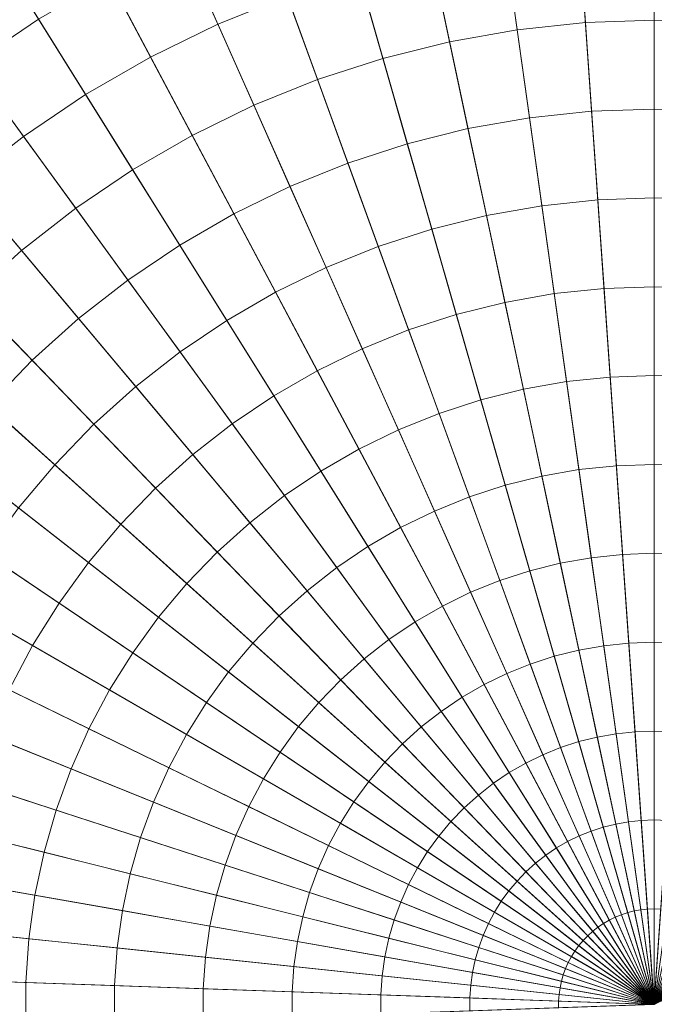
# Model space of a CAD drawing. Header units: centimetres. Extents: x -3.03 to 4.16, y -5.77 to 1.42.
# Tile 247 of 256: x 0.36 to 0.57, y -2.18 to -1.85. Entities that reach past the tile are written whole.
import ezdxf

# ---------------------------------------------------------------- set-up
doc = ezdxf.new("R2010")
doc.units = ezdxf.units.CM
doc.header["$LTSCALE"] = 2.54
doc.layers.add('Lucido design-1', color=7, linetype='Continuous')

# ---------------------------------------------------------------- blocks, each defined once
blk = doc.blocks.new('Gruppo-1')
at = {"color": 142, "linetype": 'Continuous', "lineweight": 9}
for points in [[(0.56504, -1.17674, 36.24157), (0.49532, -1.17917, 36.24157), (0.56504, -2.17617, 36.24157), (0.56504, -1.17674, 36.24157)], [(0.56504, -2.17617, 37.14882), (0.49532, -1.17917, 37.14882), (0.56504, -1.17674, 37.14882), (0.56504, -2.17617, 37.14882)], [(0.63476, -1.17917, 36.24157), (0.56504, -1.17674, 36.24157), (0.56504, -2.17617, 36.24157), (0.63476, -1.17917, 36.24157)], [(0.56504, -2.17617, 37.14882), (0.56504, -1.17674, 37.14882), (0.63476, -1.17917, 37.14882), (0.56504, -2.17617, 37.14882)], [(0.49532, -1.17917, 36.24157), (0.42595, -1.18646, 36.24157), (0.56504, -2.17617, 36.24157), (0.49532, -1.17917, 36.24157)], [(0.56504, -2.17617, 37.14882), (0.42595, -1.18646, 37.14882), (0.49532, -1.17917, 37.14882), (0.56504, -2.17617, 37.14882)], [(0.70413, -1.18646, 36.24157), (0.63476, -1.17917, 36.24157), (0.56504, -2.17617, 36.24157), (0.70413, -1.18646, 36.24157)], [(0.56504, -2.17617, 37.14882), (0.63476, -1.17917, 37.14882), (0.70413, -1.18646, 37.14882), (0.56504, -2.17617, 37.14882)], [(0.42595, -1.18646, 36.24157), (0.35725, -1.19858, 36.24157), (0.56504, -2.17617, 36.24157), (0.42595, -1.18646, 36.24157)], [(0.56504, -2.17617, 37.14882), (0.35725, -1.19858, 37.14882), (0.42595, -1.18646, 37.14882), (0.56504, -2.17617, 37.14882)], [(0.77283, -1.19858, 36.24157), (0.70413, -1.18646, 36.24157), (0.56504, -2.17617, 36.24157), (0.77283, -1.19858, 36.24157)], [(0.56504, -2.17617, 37.14882), (0.70413, -1.18646, 37.14882), (0.77283, -1.19858, 37.14882), (0.56504, -2.17617, 37.14882)], [(0.35725, -1.19858, 36.24157), (0.28956, -1.21545, 36.24157), (0.56504, -2.17617, 36.24157), (0.35725, -1.19858, 36.24157)], [(0.56504, -2.17617, 37.14882), (0.28956, -1.21545, 37.14882), (0.35725, -1.19858, 37.14882), (0.56504, -2.17617, 37.14882)], [(0.84052, -1.21545, 36.24157), (0.77283, -1.19858, 36.24157), (0.56504, -2.17617, 36.24157), (0.84052, -1.21545, 36.24157)], [(0.56504, -2.17617, 37.14882), (0.77283, -1.19858, 37.14882), (0.84052, -1.21545, 37.14882), (0.56504, -2.17617, 37.14882)], [(0.28956, -1.21545, 36.24157), (0.22321, -1.23701, 36.24157), (0.56504, -2.17617, 36.24157), (0.28956, -1.21545, 36.24157)], [(0.56504, -2.17617, 37.14882), (0.22321, -1.23701, 37.14882), (0.28956, -1.21545, 37.14882), (0.56504, -2.17617, 37.14882)], [(0.90687, -1.23701, 36.24157), (0.84052, -1.21545, 36.24157), (0.56504, -2.17617, 36.24157), (0.90687, -1.23701, 36.24157)], [(0.56504, -2.17617, 37.14882), (0.84052, -1.21545, 37.14882), (0.90687, -1.23701, 37.14882), (0.56504, -2.17617, 37.14882)], [(0.22321, -1.23701, 36.24157), (0.15853, -1.26314, 36.24157), (0.56504, -2.17617, 36.24157), (0.22321, -1.23701, 36.24157)], [(0.56504, -2.17617, 37.14882), (0.15853, -1.26314, 37.14882), (0.22321, -1.23701, 37.14882), (0.56504, -2.17617, 37.14882)], [(0.97155, -1.26314, 36.24157), (0.90687, -1.23701, 36.24157), (0.56504, -2.17617, 36.24157), (0.97155, -1.26314, 36.24157)], [(0.56504, -2.17617, 37.14882), (0.90687, -1.23701, 37.14882), (0.97155, -1.26314, 37.14882), (0.56504, -2.17617, 37.14882)], [(0.15853, -1.26314, 36.24157), (0.09583, -1.29372, 36.24157), (0.56504, -2.17617, 36.24157), (0.15853, -1.26314, 36.24157)], [(0.56504, -2.17617, 37.14882), (0.09583, -1.29372, 37.14882), (0.15853, -1.26314, 37.14882), (0.56504, -2.17617, 37.14882)], [(1.03425, -1.29372, 36.24157), (0.97155, -1.26314, 36.24157), (0.56504, -2.17617, 36.24157), (1.03425, -1.29372, 36.24157)], [(0.56504, -2.17617, 37.14882), (0.97155, -1.26314, 37.14882), (1.03425, -1.29372, 37.14882), (0.56504, -2.17617, 37.14882)], [(0.09583, -1.29372, 36.24157), (0.03542, -1.3286, 36.24157), (0.56504, -2.17617, 36.24157), (0.09583, -1.29372, 36.24157)], [(0.56504, -2.17617, 37.14882), (0.03542, -1.3286, 37.14882), (0.09583, -1.29372, 37.14882), (0.56504, -2.17617, 37.14882)], [(1.09466, -1.3286, 36.24157), (1.03425, -1.29372, 36.24157), (0.56504, -2.17617, 36.24157), (1.09466, -1.3286, 36.24157)], [(0.56504, -2.17617, 37.14882), (1.03425, -1.29372, 37.14882), (1.09466, -1.3286, 37.14882), (0.56504, -2.17617, 37.14882)], [(0.03542, -1.3286, 36.24157), (-0.02241, -1.36761, 36.24157), (0.56504, -2.17617, 36.24157), (0.03542, -1.3286, 36.24157)], [(0.56504, -2.17617, 37.14882), (-0.02241, -1.36761, 37.14882), (0.03542, -1.3286, 37.14882), (0.56504, -2.17617, 37.14882)], [(1.15249, -1.36761, 36.24157), (1.09466, -1.3286, 36.24157), (0.56504, -2.17617, 36.24157), (1.15249, -1.36761, 36.24157)], [(0.56504, -2.17617, 37.14882), (1.09466, -1.3286, 37.14882), (1.15249, -1.36761, 37.14882), (0.56504, -2.17617, 37.14882)], [(-0.02241, -1.36761, 36.24157), (-0.07738, -1.41056, 36.24157), (0.56504, -2.17617, 36.24157), (-0.02241, -1.36761, 36.24157)], [(0.56504, -2.17617, 37.14882), (-0.07738, -1.41056, 37.14882), (-0.02241, -1.36761, 37.14882), (0.56504, -2.17617, 37.14882)], [(1.20746, -1.41056, 36.24157), (1.15249, -1.36761, 36.24157), (0.56504, -2.17617, 36.24157), (1.20746, -1.41056, 36.24157)], [(0.56504, -2.17617, 37.14882), (1.15249, -1.36761, 37.14882), (1.20746, -1.41056, 37.14882), (0.56504, -2.17617, 37.14882)], [(-0.07738, -1.41056, 36.24157), (-0.12923, -1.45724, 36.24157), (0.56504, -2.17617, 36.24157), (-0.07738, -1.41056, 36.24157)], [(0.56504, -2.17617, 37.14882), (-0.12923, -1.45724, 37.14882), (-0.07738, -1.41056, 37.14882), (0.56504, -2.17617, 37.14882)], [(1.25931, -1.45724, 36.24157), (1.20746, -1.41056, 36.24157), (0.56504, -2.17617, 36.24157), (1.25931, -1.45724, 36.24157)], [(0.56504, -2.17617, 37.14882), (1.20746, -1.41056, 37.14882), (1.25931, -1.45724, 37.14882), (0.56504, -2.17617, 37.14882)], [(-0.12923, -1.45724, 36.24157), (-0.17768, -1.50742, 36.24157), (0.56504, -2.17617, 36.24157), (-0.12923, -1.45724, 36.24157)], [(0.56504, -2.17617, 37.14882), (-0.17768, -1.50742, 37.14882), (-0.12923, -1.45724, 37.14882), (0.56504, -2.17617, 37.14882)], [(1.30777, -1.50742, 36.24157), (1.25931, -1.45724, 36.24157), (0.56504, -2.17617, 36.24157), (1.30777, -1.50742, 36.24157)], [(0.56504, -2.17617, 37.14882), (1.25931, -1.45724, 37.14882), (1.30777, -1.50742, 37.14882), (0.56504, -2.17617, 37.14882)], [(-0.17768, -1.50742, 36.24157), (-0.22253, -1.56086, 36.24157), (0.56504, -2.17617, 36.24157), (-0.17768, -1.50742, 36.24157)], [(0.56504, -2.17617, 37.14882), (-0.22253, -1.56086, 37.14882), (-0.17768, -1.50742, 37.14882), (0.56504, -2.17617, 37.14882)], [(1.35261, -1.56086, 36.24157), (1.30777, -1.50742, 36.24157), (0.56504, -2.17617, 36.24157), (1.35261, -1.56086, 36.24157)], [(0.56504, -2.17617, 37.14882), (1.30777, -1.50742, 37.14882), (1.35261, -1.56086, 37.14882), (0.56504, -2.17617, 37.14882)], [(-0.22253, -1.56086, 36.24157), (-0.26353, -1.61729, 36.24157), (0.56504, -2.17617, 36.24157), (-0.22253, -1.56086, 36.24157)], [(0.56504, -2.17617, 37.14882), (-0.26353, -1.61729, 37.14882), (-0.22253, -1.56086, 37.14882), (0.56504, -2.17617, 37.14882)], [(1.39361, -1.61729, 36.24157), (1.35261, -1.56086, 36.24157), (0.56504, -2.17617, 36.24157), (1.39361, -1.61729, 36.24157)], [(0.56504, -2.17617, 37.14882), (1.35261, -1.56086, 37.14882), (1.39361, -1.61729, 37.14882), (0.56504, -2.17617, 37.14882)], [(-0.26353, -1.61729, 36.24157), (-0.3005, -1.67645, 36.24157), (0.56504, -2.17617, 36.24157), (-0.26353, -1.61729, 36.24157)], [(0.56504, -2.17617, 37.14882), (-0.3005, -1.67645, 37.14882), (-0.26353, -1.61729, 37.14882), (0.56504, -2.17617, 37.14882)], [(1.43058, -1.67645, 36.24157), (1.39361, -1.61729, 36.24157), (0.56504, -2.17617, 36.24157), (1.43058, -1.67645, 36.24157)], [(0.56504, -2.17617, 37.14882), (1.39361, -1.61729, 37.14882), (1.43058, -1.67645, 37.14882), (0.56504, -2.17617, 37.14882)], [(-0.3005, -1.67645, 36.24157), (-0.33325, -1.73805, 36.24157), (0.56504, -2.17617, 36.24157), (-0.3005, -1.67645, 36.24157)], [(0.56504, -2.17617, 37.14882), (-0.33325, -1.73805, 37.14882), (-0.3005, -1.67645, 37.14882), (0.56504, -2.17617, 37.14882)], [(1.46333, -1.73805, 36.24157), (1.43058, -1.67645, 36.24157), (0.56504, -2.17617, 36.24157), (1.46333, -1.73805, 36.24157)], [(0.56504, -2.17617, 37.14882), (1.43058, -1.67645, 37.14882), (1.46333, -1.73805, 37.14882), (0.56504, -2.17617, 37.14882)], [(-0.33325, -1.73805, 36.24157), (-0.36162, -1.80178, 36.24157), (0.56504, -2.17617, 36.24157), (-0.33325, -1.73805, 36.24157)], [(0.56504, -2.17617, 37.14882), (-0.36162, -1.80178, 37.14882), (-0.33325, -1.73805, 37.14882), (0.56504, -2.17617, 37.14882)], [(-0.36162, -1.80178, 36.24157), (-0.38548, -1.86733, 36.24157), (0.56504, -2.17617, 36.24157), (-0.36162, -1.80178, 36.24157)], [(0.56504, -2.17617, 37.14882), (-0.38548, -1.86733, 37.14882), (-0.36162, -1.80178, 37.14882), (0.56504, -2.17617, 37.14882)], [(-0.38548, -1.86733, 36.24157), (-0.40471, -1.93439, 36.24157), (0.56504, -2.17617, 36.24157), (-0.38548, -1.86733, 36.24157)], [(0.56504, -2.17617, 37.14882), (-0.40471, -1.93439, 37.14882), (-0.38548, -1.86733, 37.14882), (0.56504, -2.17617, 37.14882)], [(-0.40471, -1.93439, 36.24157), (-0.41921, -2.00262, 36.24157), (0.56504, -2.17617, 36.24157), (-0.40471, -1.93439, 36.24157)], [(0.56504, -2.17617, 37.14882), (-0.41921, -2.00262, 37.14882), (-0.40471, -1.93439, 37.14882), (0.56504, -2.17617, 37.14882)], [(-0.41921, -2.00262, 36.24157), (-0.42892, -2.0717, 36.24157), (0.56504, -2.17617, 36.24157), (-0.41921, -2.00262, 36.24157)], [(0.56504, -2.17617, 37.14882), (-0.42892, -2.0717, 37.14882), (-0.41921, -2.00262, 37.14882), (0.56504, -2.17617, 37.14882)], [(-0.42892, -2.0717, 36.24157), (-0.43379, -2.14129, 36.24157), (0.56504, -2.17617, 36.24157), (-0.42892, -2.0717, 36.24157)], [(0.56504, -2.17617, 37.14882), (-0.43379, -2.14129, 37.14882), (-0.42892, -2.0717, 37.14882), (0.56504, -2.17617, 37.14882)], [(-0.43379, -2.14129, 36.24157), (-0.43379, -2.21105, 36.24157), (0.56504, -2.17617, 36.24157), (-0.43379, -2.14129, 36.24157)], [(0.56504, -2.17617, 37.14882), (-0.43379, -2.21105, 37.14882), (-0.43379, -2.14129, 37.14882), (0.56504, -2.17617, 37.14882)]]:
    blk.add_polyline3d(points, dxfattribs=at)
for points in [[(0.56504, 1.42246, 37.14766), (0.31401, 1.41369, 37.14766), (0.56489, -2.17401, 37.14766), (0.56504, -2.17401, 37.14766)], [(0.81607, 1.41369, 37.14766), (0.56504, 1.42246, 37.14766), (0.56504, -2.17401, 37.14766), (0.56519, -2.17401, 37.14766)], [(0.31401, 1.41369, 37.14766), (0.06421, 1.38743, 37.14766), (0.56474, -2.17403, 37.14766), (0.56489, -2.17401, 37.14766)], [(0.06421, 1.38743, 37.14766), (-0.18316, 1.34382, 37.14766), (0.56459, -2.17406, 37.14766), (0.56474, -2.17403, 37.14766)], [(-0.18316, 1.34382, 37.14766), (-0.42688, 1.28305, 37.14766), (0.56444, -2.17409, 37.14766), (0.56459, -2.17406, 37.14766)], [(-0.42688, 1.28305, 37.14766), (-0.66576, 1.20543, 37.14766), (0.5643, -2.17414, 37.14766), (0.56444, -2.17409, 37.14766)], [(-0.66576, 1.20543, 37.14766), (-0.89865, 1.11134, 37.14766), (0.56416, -2.1742, 37.14766), (0.5643, -2.17414, 37.14766)], [(-0.89865, 1.11134, 37.14766), (-1.12441, 1.00123, 37.14766), (0.56403, -2.17426, 37.14766), (0.56416, -2.1742, 37.14766)], [(-1.12441, 1.00123, 37.14766), (-1.34194, 0.87564, 37.14766), (0.56389, -2.17434, 37.14766), (0.56403, -2.17426, 37.14766)], [(-1.34194, 0.87564, 37.14766), (-1.55018, 0.73518, 37.14766), (0.56377, -2.17442, 37.14766), (0.56389, -2.17434, 37.14766)], [(-1.55018, 0.73518, 37.14766), (-1.74811, 0.58054, 37.14766), (0.56365, -2.17451, 37.14766), (0.56377, -2.17442, 37.14766)], [(-1.74811, 0.58054, 37.14766), (-1.93478, 0.41246, 37.14766), (0.56354, -2.17462, 37.14766), (0.56365, -2.17451, 37.14766)], [(-1.93478, 0.41246, 37.14766), (-2.10926, 0.23178, 37.14766), (0.56343, -2.17472, 37.14766), (0.56354, -2.17462, 37.14766)], [(-2.10926, 0.23178, 37.14766), (-2.27072, 0.03937, 37.14766), (0.56334, -2.17484, 37.14766), (0.56343, -2.17472, 37.14766)], [(-2.27072, 0.03937, 37.14766), (-2.41836, -0.16384, 37.14766), (0.56325, -2.17496, 37.14766), (0.56334, -2.17484, 37.14766)], [(-2.41836, -0.16384, 37.14766), (-2.55146, -0.37686, 37.14766), (0.56317, -2.17509, 37.14766), (0.56325, -2.17496, 37.14766)], [(-2.55146, -0.37686, 37.14766), (-2.66938, -0.59864, 37.14766), (0.5631, -2.17522, 37.14766), (0.56317, -2.17509, 37.14766)], [(-2.66938, -0.59864, 37.14766), (-2.77155, -0.8281, 37.14766), (0.56304, -2.17536, 37.14766), (0.5631, -2.17522, 37.14766)], [(-2.77155, -0.8281, 37.14766), (-2.85746, -1.06413, 37.14766), (0.56298, -2.1755, 37.14766), (0.56304, -2.17536, 37.14766)], [(-2.85746, -1.06413, 37.14766), (-2.92669, -1.30558, 37.14766), (0.56294, -2.17565, 37.14766), (0.56298, -2.1755, 37.14766)], [(-2.92669, -1.30558, 37.14766), (-2.97891, -1.55128, 37.14766), (0.56291, -2.17579, 37.14766), (0.56294, -2.17565, 37.14766)], [(-2.97891, -1.55128, 37.14766), (-3.01387, -1.80001, 37.14766), (0.56289, -2.17594, 37.14766), (0.56291, -2.17579, 37.14766)], [(-3.01387, -1.80001, 37.14766), (-3.03139, -2.05058, 37.14766), (0.56288, -2.17609, 37.14766), (0.56289, -2.17594, 37.14766)], [(0.44466, -1.84543, 38.24371), (0.42188, -1.85464, 38.24371), (0.41004, -1.82804, 38.24187), (0.4347, -1.81807, 38.24187)], [(0.56504, -1.85333, 38.24544), (0.54252, -1.85412, 38.24544), (0.54049, -1.82507, 38.24371), (0.56504, -1.82421, 38.24371)], [(0.58756, -1.85412, 38.24544), (0.56504, -1.85333, 38.24544), (0.56504, -1.82421, 38.24371), (0.58959, -1.82507, 38.24371)], [(0.52011, -1.85647, 38.24544), (0.49792, -1.86039, 38.24544), (0.49186, -1.8319, 38.24371), (0.51606, -1.82763, 38.24371)], [(0.54252, -1.85412, 38.24544), (0.52011, -1.85647, 38.24544), (0.51606, -1.82763, 38.24371), (0.54049, -1.82507, 38.24371)], [(0.3631, -1.853, 38.24187), (0.34105, -1.86787, 38.24187), (0.32394, -1.84432, 38.23993), (0.34767, -1.82831, 38.23993)], [(0.42188, -1.85464, 38.24371), (0.3998, -1.86541, 38.24371), (0.38613, -1.8397, 38.24187), (0.41004, -1.82804, 38.24187)], [(0.49792, -1.86039, 38.24544), (0.47605, -1.86584, 38.24544), (0.46803, -1.83784, 38.24371), (0.49186, -1.8319, 38.24371)], [(0.3998, -1.86541, 38.24371), (0.37853, -1.87769, 38.24371), (0.3631, -1.853, 38.24187), (0.38613, -1.8397, 38.24187)], [(0.47605, -1.86584, 38.24544), (0.45462, -1.8728, 38.24544), (0.44466, -1.84543, 38.24371), (0.46803, -1.83784, 38.24371)], [(0.45462, -1.8728, 38.24544), (0.43373, -1.88124, 38.24544), (0.42188, -1.85464, 38.24371), (0.44466, -1.84543, 38.24371)], [(0.37853, -1.87769, 38.24371), (0.35816, -1.89143, 38.24371), (0.34105, -1.86787, 38.24187), (0.3631, -1.853, 38.24187)], [(0.56504, -1.88246, 38.24708), (0.54455, -1.88318, 38.24708), (0.54252, -1.85412, 38.24544), (0.56504, -1.85333, 38.24544)], [(0.58553, -1.88318, 38.24708), (0.56504, -1.88246, 38.24708), (0.56504, -1.85333, 38.24544), (0.58756, -1.85412, 38.24544)], [(0.43373, -1.88124, 38.24544), (0.41348, -1.89112, 38.24544), (0.3998, -1.86541, 38.24371), (0.42188, -1.85464, 38.24371)], [(0.52416, -1.88532, 38.24708), (0.50398, -1.88888, 38.24708), (0.49792, -1.86039, 38.24544), (0.52011, -1.85647, 38.24544)], [(0.54455, -1.88318, 38.24708), (0.52416, -1.88532, 38.24708), (0.52011, -1.85647, 38.24544), (0.54252, -1.85412, 38.24544)], [(0.50398, -1.88888, 38.24708), (0.48408, -1.89384, 38.24708), (0.47605, -1.86584, 38.24544), (0.49792, -1.86039, 38.24544)], [(0.41348, -1.89112, 38.24544), (0.39396, -1.90239, 38.24544), (0.37853, -1.87769, 38.24371), (0.3998, -1.86541, 38.24371)], [(0.48408, -1.89384, 38.24708), (0.46459, -1.90018, 38.24708), (0.45462, -1.8728, 38.24544), (0.47605, -1.86584, 38.24544)], [(0.35816, -1.89143, 38.24371), (0.3388, -1.90655, 38.24371), (0.32009, -1.88425, 38.24187), (0.34105, -1.86787, 38.24187)], [(0.46459, -1.90018, 38.24708), (0.44558, -1.90786, 38.24708), (0.43373, -1.88124, 38.24544), (0.45462, -1.8728, 38.24544)], [(0.39396, -1.90239, 38.24544), (0.37528, -1.91499, 38.24544), (0.35816, -1.89143, 38.24371), (0.37853, -1.87769, 38.24371)], [(0.44558, -1.90786, 38.24708), (0.42715, -1.91684, 38.24708), (0.41348, -1.89112, 38.24544), (0.43373, -1.88124, 38.24544)], [(0.56504, -1.9116, 38.24862), (0.54658, -1.91224, 38.24862), (0.54455, -1.88318, 38.24708), (0.56504, -1.88246, 38.24708)], [(0.5835, -1.91224, 38.24862), (0.56504, -1.9116, 38.24862), (0.56504, -1.88246, 38.24708), (0.58553, -1.88318, 38.24708)], [(0.52822, -1.91417, 38.24862), (0.51003, -1.91738, 38.24862), (0.50398, -1.88888, 38.24708), (0.52416, -1.88532, 38.24708)], [(0.54658, -1.91224, 38.24862), (0.52822, -1.91417, 38.24862), (0.52416, -1.88532, 38.24708), (0.54455, -1.88318, 38.24708)], [(0.51003, -1.91738, 38.24862), (0.49211, -1.92185, 38.24862), (0.48408, -1.89384, 38.24708), (0.50398, -1.88888, 38.24708)], [(0.37528, -1.91499, 38.24544), (0.35752, -1.92886, 38.24544), (0.3388, -1.90655, 38.24371), (0.35816, -1.89143, 38.24371)], [(0.42715, -1.91684, 38.24708), (0.4094, -1.92709, 38.24708), (0.39396, -1.90239, 38.24544), (0.41348, -1.89112, 38.24544)], [(0.49211, -1.92185, 38.24862), (0.47455, -1.92755, 38.24862), (0.46459, -1.90018, 38.24708), (0.48408, -1.89384, 38.24708)], [(0.47455, -1.92755, 38.24862), (0.45743, -1.93447, 38.24862), (0.44558, -1.90786, 38.24708), (0.46459, -1.90018, 38.24708)], [(0.4094, -1.92709, 38.24708), (0.3924, -1.93856, 38.24708), (0.37528, -1.91499, 38.24544), (0.39396, -1.90239, 38.24544)], [(0.35752, -1.92886, 38.24544), (0.34078, -1.94394, 38.24544), (0.32055, -1.92299, 38.24371), (0.3388, -1.90655, 38.24371)], [(0.45743, -1.93447, 38.24862), (0.44083, -1.94257, 38.24862), (0.42715, -1.91684, 38.24708), (0.44558, -1.90786, 38.24708)], [(0.56504, -1.94074, 38.25005), (0.54862, -1.94131, 38.25005), (0.54658, -1.91224, 38.24862), (0.56504, -1.9116, 38.24862)], [(0.58146, -1.94131, 38.25005), (0.56504, -1.94074, 38.25005), (0.56504, -1.9116, 38.24862), (0.5835, -1.91224, 38.24862)], [(0.3924, -1.93856, 38.24708), (0.37625, -1.95118, 38.24708), (0.35752, -1.92886, 38.24544), (0.37528, -1.91499, 38.24544)], [(0.53227, -1.94303, 38.25005), (0.51609, -1.94588, 38.25005), (0.51003, -1.91738, 38.24862), (0.52822, -1.91417, 38.24862)], [(0.54862, -1.94131, 38.25005), (0.53227, -1.94303, 38.25005), (0.52822, -1.91417, 38.24862), (0.54658, -1.91224, 38.24862)], [(0.44083, -1.94257, 38.24862), (0.42484, -1.9518, 38.24862), (0.4094, -1.92709, 38.24708), (0.42715, -1.91684, 38.24708)], [(0.51609, -1.94588, 38.25005), (0.50015, -1.94986, 38.25005), (0.49211, -1.92185, 38.24862), (0.51003, -1.91738, 38.24862)], [(0.50015, -1.94986, 38.25005), (0.48452, -1.95494, 38.25005), (0.47455, -1.92755, 38.24862), (0.49211, -1.92185, 38.24862)], [(0.42484, -1.9518, 38.24862), (0.40953, -1.96213, 38.24862), (0.3924, -1.93856, 38.24708), (0.4094, -1.92709, 38.24708)], [(0.48452, -1.95494, 38.25005), (0.46928, -1.96109, 38.25005), (0.45743, -1.93447, 38.24862), (0.47455, -1.92755, 38.24862)], [(0.37625, -1.95118, 38.24708), (0.36101, -1.96489, 38.24708), (0.34078, -1.94394, 38.24544), (0.35752, -1.92886, 38.24544)], [(0.46928, -1.96109, 38.25005), (0.45451, -1.9683, 38.25005), (0.44083, -1.94257, 38.24862), (0.45743, -1.93447, 38.24862)], [(0.40953, -1.96213, 38.24862), (0.39498, -1.9735, 38.24862), (0.37625, -1.95118, 38.24708), (0.3924, -1.93856, 38.24708)], [(0.56504, -1.96988, 38.25139), (0.55065, -1.97039, 38.25139), (0.54862, -1.94131, 38.25005), (0.56504, -1.94074, 38.25005)], [(0.57943, -1.97039, 38.25139), (0.56504, -1.96988, 38.25139), (0.56504, -1.94074, 38.25005), (0.58146, -1.94131, 38.25005)], [(0.36101, -1.96489, 38.24708), (0.34677, -1.97964, 38.24708), (0.32513, -1.96015, 38.24544), (0.34078, -1.94394, 38.24544)], [(0.45451, -1.9683, 38.25005), (0.44028, -1.97651, 38.25005), (0.42484, -1.9518, 38.24862), (0.44083, -1.94257, 38.24862)], [(0.53633, -1.97189, 38.25139), (0.52215, -1.97439, 38.25139), (0.51609, -1.94588, 38.25005), (0.53227, -1.94303, 38.25005)], [(0.55065, -1.97039, 38.25139), (0.53633, -1.97189, 38.25139), (0.53227, -1.94303, 38.25005), (0.54862, -1.94131, 38.25005)], [(0.52215, -1.97439, 38.25139), (0.50818, -1.97788, 38.25139), (0.50015, -1.94986, 38.25005), (0.51609, -1.94588, 38.25005)], [(0.50818, -1.97788, 38.25139), (0.49449, -1.98233, 38.25139), (0.48452, -1.95494, 38.25005), (0.50015, -1.94986, 38.25005)], [(0.39498, -1.9735, 38.24862), (0.38125, -1.98585, 38.24862), (0.36101, -1.96489, 38.24708), (0.37625, -1.95118, 38.24708)], [(0.44028, -1.97651, 38.25005), (0.42666, -1.9857, 38.25005), (0.40953, -1.96213, 38.24862), (0.42484, -1.9518, 38.24862)], [(0.49449, -1.98233, 38.25139), (0.48114, -1.98772, 38.25139), (0.46928, -1.96109, 38.25005), (0.48452, -1.95494, 38.25005)], [(0.42666, -1.9857, 38.25005), (0.41371, -1.99582, 38.25005), (0.39498, -1.9735, 38.24862), (0.40953, -1.96213, 38.24862)], [(0.48114, -1.98772, 38.25139), (0.4682, -1.99403, 38.25139), (0.45451, -1.9683, 38.25005), (0.46928, -1.96109, 38.25005)], [(0.38125, -1.98585, 38.24862), (0.36843, -1.99914, 38.24862), (0.34677, -1.97964, 38.24708), (0.36101, -1.96489, 38.24708)], [(0.4682, -1.99403, 38.25139), (0.45573, -2.00123, 38.25139), (0.44028, -1.97651, 38.25005), (0.45451, -1.9683, 38.25005)], [(0.56504, -1.99903, 38.25262), (0.55268, -1.99947, 38.25262), (0.55065, -1.97039, 38.25139), (0.56504, -1.96988, 38.25139)], [(0.5774, -1.99947, 38.25262), (0.56504, -1.99903, 38.25262), (0.56504, -1.96988, 38.25139), (0.57943, -1.97039, 38.25139)], [(0.54039, -2.00076, 38.25262), (0.52821, -2.00291, 38.25262), (0.52215, -1.97439, 38.25139), (0.53633, -1.97189, 38.25139)], [(0.55268, -1.99947, 38.25262), (0.54039, -2.00076, 38.25262), (0.53633, -1.97189, 38.25139), (0.55065, -1.97039, 38.25139)], [(0.41371, -1.99582, 38.25005), (0.4015, -2.00682, 38.25005), (0.38125, -1.98585, 38.24862), (0.39498, -1.9735, 38.24862)], [(0.45573, -2.00123, 38.25139), (0.44379, -2.00928, 38.25139), (0.42666, -1.9857, 38.25005), (0.44028, -1.97651, 38.25005)], [(0.52821, -2.00291, 38.25262), (0.51622, -2.0059, 38.25262), (0.50818, -1.97788, 38.25139), (0.52215, -1.97439, 38.25139)], [(0.36843, -1.99914, 38.24862), (0.35655, -2.01328, 38.24862), (0.3336, -1.99535, 38.24708), (0.34677, -1.97964, 38.24708)], [(0.51622, -2.0059, 38.25262), (0.50446, -2.00972, 38.25262), (0.49449, -1.98233, 38.25139), (0.50818, -1.97788, 38.25139)], [(0.50446, -2.00972, 38.25262), (0.49299, -2.01435, 38.25262), (0.48114, -1.98772, 38.25139), (0.49449, -1.98233, 38.25139)], [(0.4015, -2.00682, 38.25005), (0.39008, -2.01864, 38.25005), (0.36843, -1.99914, 38.24862), (0.38125, -1.98585, 38.24862)], [(0.44379, -2.00928, 38.25139), (0.43244, -2.01815, 38.25139), (0.41371, -1.99582, 38.25005), (0.42666, -1.9857, 38.25005)], [(0.49299, -2.01435, 38.25262), (0.48188, -2.01977, 38.25262), (0.4682, -1.99403, 38.25139), (0.48114, -1.98772, 38.25139)], [(0.43244, -2.01815, 38.25139), (0.42174, -2.02778, 38.25139), (0.4015, -2.00682, 38.25005), (0.41371, -1.99582, 38.25005)], [(0.48188, -2.01977, 38.25262), (0.47117, -2.02595, 38.25262), (0.45573, -2.00123, 38.25139), (0.4682, -1.99403, 38.25139)], [(0.39008, -2.01864, 38.25005), (0.37952, -2.03122, 38.25005), (0.35655, -2.01328, 38.24862), (0.36843, -1.99914, 38.24862)], [(0.56504, -2.02819, 38.25375), (0.55472, -2.02855, 38.25375), (0.55268, -1.99947, 38.25262), (0.56504, -1.99903, 38.25262)], [(0.57536, -2.02855, 38.25375), (0.56504, -2.02819, 38.25375), (0.56504, -1.99903, 38.25262), (0.5774, -1.99947, 38.25262)], [(0.47117, -2.02595, 38.25262), (0.46092, -2.03286, 38.25262), (0.44379, -2.00928, 38.25139), (0.45573, -2.00123, 38.25139)], [(0.54445, -2.02963, 38.25375), (0.53427, -2.03142, 38.25375), (0.52821, -2.00291, 38.25262), (0.54039, -2.00076, 38.25262)], [(0.55472, -2.02855, 38.25375), (0.54445, -2.02963, 38.25375), (0.54039, -2.00076, 38.25262), (0.55268, -1.99947, 38.25262)], [(0.53427, -2.03142, 38.25375), (0.52425, -2.03392, 38.25375), (0.51622, -2.0059, 38.25262), (0.52821, -2.00291, 38.25262)], [(0.42174, -2.02778, 38.25139), (0.41174, -2.03814, 38.25139), (0.39008, -2.01864, 38.25005), (0.4015, -2.00682, 38.25005)], [(0.52425, -2.03392, 38.25375), (0.51443, -2.03711, 38.25375), (0.50446, -2.00972, 38.25262), (0.51622, -2.0059, 38.25262)], [(0.46092, -2.03286, 38.25262), (0.45118, -2.04048, 38.25262), (0.43244, -2.01815, 38.25139), (0.44379, -2.00928, 38.25139)], [(0.51443, -2.03711, 38.25375), (0.50485, -2.04098, 38.25375), (0.49299, -2.01435, 38.25262), (0.50446, -2.00972, 38.25262)], [(0.37952, -2.03122, 38.25005), (0.36986, -2.04452, 38.25005), (0.3457, -2.02822, 38.24862), (0.35655, -2.01328, 38.24862)], [(0.50485, -2.04098, 38.25375), (0.49557, -2.04551, 38.25375), (0.48188, -2.01977, 38.25262), (0.49299, -2.01435, 38.25262)], [(0.45118, -2.04048, 38.25262), (0.44199, -2.04875, 38.25262), (0.42174, -2.02778, 38.25139), (0.43244, -2.01815, 38.25139)], [(0.41174, -2.03814, 38.25139), (0.40249, -2.04917, 38.25139), (0.37952, -2.03122, 38.25005), (0.39008, -2.01864, 38.25005)], [(0.49557, -2.04551, 38.25375), (0.48662, -2.05067, 38.25375), (0.47117, -2.02595, 38.25262), (0.48188, -2.01977, 38.25262)], [(0.36986, -2.04452, 38.25005), (0.36115, -2.05845, 38.25005), (0.33591, -2.04388, 38.24862), (0.3457, -2.02822, 38.24862)], [(0.44199, -2.04875, 38.25262), (0.4334, -2.05764, 38.25262), (0.41174, -2.03814, 38.25139), (0.42174, -2.02778, 38.25139)], [(0.48662, -2.05067, 38.25375), (0.47806, -2.05645, 38.25375), (0.46092, -2.03286, 38.25262), (0.47117, -2.02595, 38.25262)], [(0.56504, -2.05735, 38.25478), (0.55675, -2.05764, 38.25478), (0.55472, -2.02855, 38.25375), (0.56504, -2.02819, 38.25375)], [(0.57333, -2.05764, 38.25478), (0.56504, -2.05735, 38.25478), (0.56504, -2.02819, 38.25375), (0.57536, -2.02855, 38.25375)], [(0.40249, -2.04917, 38.25139), (0.39402, -2.06082, 38.25139), (0.36986, -2.04452, 38.25005), (0.37952, -2.03122, 38.25005)], [(0.54034, -2.05994, 38.25478), (0.53229, -2.06195, 38.25478), (0.52425, -2.03392, 38.25375), (0.53427, -2.03142, 38.25375)], [(0.5485, -2.0585, 38.25478), (0.54034, -2.05994, 38.25478), (0.53427, -2.03142, 38.25375), (0.54445, -2.02963, 38.25375)], [(0.55675, -2.05764, 38.25478), (0.5485, -2.0585, 38.25478), (0.54445, -2.02963, 38.25375), (0.55472, -2.02855, 38.25375)], [(0.47806, -2.05645, 38.25375), (0.46992, -2.06281, 38.25375), (0.45118, -2.04048, 38.25262), (0.46092, -2.03286, 38.25262)], [(0.53229, -2.06195, 38.25478), (0.5244, -2.06451, 38.25478), (0.51443, -2.03711, 38.25375), (0.52425, -2.03392, 38.25375)], [(0.5244, -2.06451, 38.25478), (0.51671, -2.06762, 38.25478), (0.50485, -2.04098, 38.25375), (0.51443, -2.03711, 38.25375)], [(0.4334, -2.05764, 38.25262), (0.42546, -2.06711, 38.25262), (0.40249, -2.04917, 38.25139), (0.41174, -2.03814, 38.25139)], [(0.46992, -2.06281, 38.25375), (0.46224, -2.06972, 38.25375), (0.44199, -2.04875, 38.25262), (0.45118, -2.04048, 38.25262)], [(0.51671, -2.06762, 38.25478), (0.50926, -2.07126, 38.25478), (0.49557, -2.04551, 38.25375), (0.50485, -2.04098, 38.25375)], [(0.36115, -2.05845, 38.25005), (0.35344, -2.07296, 38.25005), (0.32724, -2.06019, 38.24862), (0.33591, -2.04388, 38.24862)], [(0.39402, -2.06082, 38.25139), (0.38639, -2.07303, 38.25139), (0.36115, -2.05845, 38.25005), (0.36986, -2.04452, 38.25005)], [(0.50926, -2.07126, 38.25478), (0.50207, -2.0754, 38.25478), (0.48662, -2.05067, 38.25375), (0.49557, -2.04551, 38.25375)], [(-3.03139, -2.05058, 37.14766), (-3.03139, -2.30176, 37.14766), (0.56288, -2.17625, 37.14766), (0.56288, -2.17609, 37.14766)], [(0.42546, -2.06711, 38.25262), (0.41819, -2.07712, 38.25262), (0.39402, -2.06082, 38.25139), (0.40249, -2.04917, 38.25139)], [(0.46224, -2.06972, 38.25375), (0.45507, -2.07715, 38.25375), (0.4334, -2.05764, 38.25262), (0.44199, -2.04875, 38.25262)], [(0.50207, -2.0754, 38.25478), (0.4952, -2.08004, 38.25478), (0.47806, -2.05645, 38.25375), (0.48662, -2.05067, 38.25375)], [(0.4952, -2.08004, 38.25478), (0.48866, -2.08515, 38.25478), (0.46992, -2.06281, 38.25375), (0.47806, -2.05645, 38.25375)], [(0.38639, -2.07303, 38.25139), (0.37963, -2.08574, 38.25139), (0.35344, -2.07296, 38.25005), (0.36115, -2.05845, 38.25005)], [(0.45507, -2.07715, 38.25375), (0.44843, -2.08506, 38.25375), (0.42546, -2.06711, 38.25262), (0.4334, -2.05764, 38.25262)], [(0.5464, -2.08847, 38.25571), (0.54033, -2.08998, 38.25571), (0.53229, -2.06195, 38.25478), (0.54034, -2.05994, 38.25478)], [(0.55256, -2.08738, 38.25571), (0.5464, -2.08847, 38.25571), (0.54034, -2.05994, 38.25478), (0.5485, -2.0585, 38.25478)], [(0.55879, -2.08673, 38.25571), (0.55256, -2.08738, 38.25571), (0.5485, -2.0585, 38.25478), (0.55675, -2.05764, 38.25478)], [(0.56504, -2.08651, 38.25571), (0.55879, -2.08673, 38.25571), (0.55675, -2.05764, 38.25478), (0.56504, -2.05735, 38.25478)], [(0.57129, -2.08673, 38.25571), (0.56504, -2.08651, 38.25571), (0.56504, -2.05735, 38.25478), (0.57333, -2.05764, 38.25478)], [(0.41819, -2.07712, 38.25262), (0.41164, -2.0876, 38.25262), (0.38639, -2.07303, 38.25139), (0.39402, -2.06082, 38.25139)], [(0.48866, -2.08515, 38.25478), (0.4825, -2.0907, 38.25478), (0.46224, -2.06972, 38.25375), (0.46992, -2.06281, 38.25375)], [(0.54033, -2.08998, 38.25571), (0.53437, -2.09192, 38.25571), (0.5244, -2.06451, 38.25478), (0.53229, -2.06195, 38.25478)], [(0.53437, -2.09192, 38.25571), (0.52857, -2.09426, 38.25571), (0.51671, -2.06762, 38.25478), (0.5244, -2.06451, 38.25478)], [(0.44843, -2.08506, 38.25375), (0.44236, -2.09342, 38.25375), (0.41819, -2.07712, 38.25262), (0.42546, -2.06711, 38.25262)], [(0.4825, -2.0907, 38.25478), (0.47674, -2.09666, 38.25478), (0.45507, -2.07715, 38.25375), (0.46224, -2.06972, 38.25375)], [(0.52857, -2.09426, 38.25571), (0.52295, -2.097, 38.25571), (0.50926, -2.07126, 38.25478), (0.51671, -2.06762, 38.25478)], [(0.37963, -2.08574, 38.25139), (0.37378, -2.09889, 38.25139), (0.34675, -2.08798, 38.25005), (0.35344, -2.07296, 38.25005)], [(0.41164, -2.0876, 38.25262), (0.40583, -2.09852, 38.25262), (0.37963, -2.08574, 38.25139), (0.38639, -2.07303, 38.25139)], [(0.52295, -2.097, 38.25571), (0.51753, -2.10013, 38.25571), (0.50207, -2.0754, 38.25478), (0.50926, -2.07126, 38.25478)], [(0.51753, -2.10013, 38.25571), (0.51234, -2.10363, 38.25571), (0.4952, -2.08004, 38.25478), (0.50207, -2.0754, 38.25478)], [(0.44236, -2.09342, 38.25375), (0.43688, -2.10218, 38.25375), (0.41164, -2.0876, 38.25262), (0.41819, -2.07712, 38.25262)], [(0.47674, -2.09666, 38.25478), (0.47141, -2.10302, 38.25478), (0.44843, -2.08506, 38.25375), (0.45507, -2.07715, 38.25375)], [(0.51234, -2.10363, 38.25571), (0.50741, -2.10748, 38.25571), (0.48866, -2.08515, 38.25478), (0.4952, -2.08004, 38.25478)], [(0.40583, -2.09852, 38.25262), (0.4008, -2.10981, 38.25262), (0.37378, -2.09889, 38.25139), (0.37963, -2.08574, 38.25139)], [(0.47141, -2.10302, 38.25478), (0.46653, -2.10972, 38.25478), (0.44236, -2.09342, 38.25375), (0.44843, -2.08506, 38.25375)], [(0.50741, -2.10748, 38.25571), (0.50276, -2.11167, 38.25571), (0.4825, -2.0907, 38.25478), (0.48866, -2.08515, 38.25478)], [(0.37378, -2.09889, 38.25139), (0.36885, -2.11242, 38.25139), (0.34113, -2.10342, 38.25005), (0.34675, -2.08798, 38.25005)], [(0.43688, -2.10218, 38.25375), (0.43204, -2.1113, 38.25375), (0.40583, -2.09852, 38.25262), (0.41164, -2.0876, 38.25262)], [(0.55246, -2.11699, 38.25654), (0.54836, -2.11802, 38.25654), (0.54033, -2.08998, 38.25571), (0.5464, -2.08847, 38.25571)], [(0.55662, -2.11626, 38.25654), (0.55246, -2.11699, 38.25654), (0.5464, -2.08847, 38.25571), (0.55256, -2.08738, 38.25571)], [(0.56082, -2.11582, 38.25654), (0.55662, -2.11626, 38.25654), (0.55256, -2.08738, 38.25571), (0.55879, -2.08673, 38.25571)], [(0.56504, -2.11567, 38.25654), (0.56082, -2.11582, 38.25654), (0.55879, -2.08673, 38.25571), (0.56504, -2.08651, 38.25571)], [(0.56926, -2.11582, 38.25654), (0.56504, -2.11567, 38.25654), (0.56504, -2.08651, 38.25571), (0.57129, -2.08673, 38.25571)], [(0.50276, -2.11167, 38.25571), (0.49841, -2.11617, 38.25571), (0.47674, -2.09666, 38.25478), (0.4825, -2.0907, 38.25478)], [(0.54435, -2.11932, 38.25654), (0.54043, -2.1209, 38.25654), (0.52857, -2.09426, 38.25571), (0.53437, -2.09192, 38.25571)], [(0.54836, -2.11802, 38.25654), (0.54435, -2.11932, 38.25654), (0.53437, -2.09192, 38.25571), (0.54033, -2.08998, 38.25571)], [(0.46653, -2.10972, 38.25478), (0.46214, -2.11676, 38.25478), (0.43688, -2.10218, 38.25375), (0.44236, -2.09342, 38.25375)], [(0.54043, -2.1209, 38.25654), (0.53664, -2.12275, 38.25654), (0.52295, -2.097, 38.25571), (0.52857, -2.09426, 38.25571)], [(0.4008, -2.10981, 38.25262), (0.39657, -2.12143, 38.25262), (0.36885, -2.11242, 38.25139), (0.37378, -2.09889, 38.25139)], [(0.43204, -2.1113, 38.25375), (0.42783, -2.12074, 38.25375), (0.4008, -2.10981, 38.25262), (0.40583, -2.09852, 38.25262)], [(0.49841, -2.11617, 38.25571), (0.49439, -2.12097, 38.25571), (0.47141, -2.10302, 38.25478), (0.47674, -2.09666, 38.25478)], [(0.53664, -2.12275, 38.25654), (0.53298, -2.12486, 38.25654), (0.51753, -2.10013, 38.25571), (0.52295, -2.097, 38.25571)], [(0.46214, -2.11676, 38.25478), (0.45824, -2.12408, 38.25478), (0.43204, -2.1113, 38.25375), (0.43688, -2.10218, 38.25375)], [(0.53298, -2.12486, 38.25654), (0.52948, -2.12723, 38.25654), (0.51234, -2.10363, 38.25571), (0.51753, -2.10013, 38.25571)], [(0.36885, -2.11242, 38.25139), (0.36488, -2.12627, 38.25139), (0.3366, -2.11921, 38.25005), (0.34113, -2.10342, 38.25005)], [(0.49439, -2.12097, 38.25571), (0.49071, -2.12603, 38.25571), (0.46653, -2.10972, 38.25478), (0.47141, -2.10302, 38.25478)], [(0.52948, -2.12723, 38.25654), (0.52615, -2.12983, 38.25654), (0.50741, -2.10748, 38.25571), (0.51234, -2.10363, 38.25571)], [(0.52615, -2.12983, 38.25654), (0.52301, -2.13265, 38.25654), (0.50276, -2.11167, 38.25571), (0.50741, -2.10748, 38.25571)], [(0.42783, -2.12074, 38.25375), (0.4243, -2.13044, 38.25375), (0.39657, -2.12143, 38.25262), (0.4008, -2.10981, 38.25262)], [(0.45824, -2.12408, 38.25478), (0.45487, -2.13166, 38.25478), (0.42783, -2.12074, 38.25375), (0.43204, -2.1113, 38.25375)], [(0.49071, -2.12603, 38.25571), (0.48739, -2.13134, 38.25571), (0.46214, -2.11676, 38.25478), (0.46653, -2.10972, 38.25478)], [(0.52301, -2.13265, 38.25654), (0.52008, -2.13569, 38.25654), (0.49841, -2.11617, 38.25571), (0.50276, -2.11167, 38.25571)], [(0.39657, -2.12143, 38.25262), (0.39317, -2.13332, 38.25262), (0.36488, -2.12627, 38.25139), (0.36885, -2.11242, 38.25139)], [(0.48739, -2.13134, 38.25571), (0.48445, -2.13686, 38.25571), (0.45824, -2.12408, 38.25478), (0.46214, -2.11676, 38.25478)], [(0.52008, -2.13569, 38.25654), (0.51737, -2.13892, 38.25654), (0.49439, -2.12097, 38.25571), (0.49841, -2.11617, 38.25571)], [(0.5564, -2.14605, 38.25726), (0.55432, -2.14673, 38.25726), (0.54435, -2.11932, 38.25654), (0.54836, -2.11802, 38.25654)], [(0.55853, -2.14552, 38.25726), (0.5564, -2.14605, 38.25726), (0.54836, -2.11802, 38.25654), (0.55246, -2.11699, 38.25654)], [(0.56068, -2.14514, 38.25726), (0.55853, -2.14552, 38.25726), (0.55246, -2.11699, 38.25654), (0.55662, -2.11626, 38.25654)], [(0.56285, -2.14492, 38.25726), (0.56068, -2.14514, 38.25726), (0.55662, -2.11626, 38.25654), (0.56082, -2.11582, 38.25654)], [(0.56504, -2.14484, 38.25726), (0.56285, -2.14492, 38.25726), (0.56082, -2.11582, 38.25654), (0.56504, -2.11567, 38.25654)], [(0.56723, -2.14492, 38.25726), (0.56504, -2.14484, 38.25726), (0.56504, -2.11567, 38.25654), (0.56926, -2.11582, 38.25654)], [(0.36488, -2.12627, 38.25139), (0.36189, -2.14035, 38.25139), (0.33319, -2.13529, 38.25005), (0.3366, -2.11921, 38.25005)], [(0.4243, -2.13044, 38.25375), (0.42145, -2.14037, 38.25375), (0.39317, -2.13332, 38.25262), (0.39657, -2.12143, 38.25262)], [(0.45487, -2.13166, 38.25478), (0.45203, -2.13945, 38.25478), (0.4243, -2.13044, 38.25375), (0.42783, -2.12074, 38.25375)], [(0.51737, -2.13892, 38.25654), (0.51489, -2.14234, 38.25654), (0.49071, -2.12603, 38.25571), (0.49439, -2.12097, 38.25571)], [(0.5523, -2.14755, 38.25726), (0.55033, -2.14851, 38.25726), (0.53664, -2.12275, 38.25654), (0.54043, -2.1209, 38.25654)], [(0.55432, -2.14673, 38.25726), (0.5523, -2.14755, 38.25726), (0.54043, -2.1209, 38.25654), (0.54435, -2.11932, 38.25654)], [(0.48445, -2.13686, 38.25571), (0.48191, -2.14258, 38.25571), (0.45487, -2.13166, 38.25478), (0.45824, -2.12408, 38.25478)], [(0.54844, -2.1496, 38.25726), (0.54662, -2.15082, 38.25726), (0.52948, -2.12723, 38.25654), (0.53298, -2.12486, 38.25654)], [(0.55033, -2.14851, 38.25726), (0.54844, -2.1496, 38.25726), (0.53298, -2.12486, 38.25654), (0.53664, -2.12275, 38.25654)], [(0.39317, -2.13332, 38.25262), (0.3906, -2.14541, 38.25262), (0.36189, -2.14035, 38.25139), (0.36488, -2.12627, 38.25139)], [(0.51489, -2.14234, 38.25654), (0.51265, -2.14592, 38.25654), (0.48739, -2.13134, 38.25571), (0.49071, -2.12603, 38.25571)], [(0.54662, -2.15082, 38.25726), (0.5449, -2.15217, 38.25726), (0.52615, -2.12983, 38.25654), (0.52948, -2.12723, 38.25654)], [(0.45203, -2.13945, 38.25478), (0.44975, -2.14742, 38.25478), (0.42145, -2.14037, 38.25375), (0.4243, -2.13044, 38.25375)], [(0.51265, -2.14592, 38.25654), (0.51067, -2.14965, 38.25654), (0.48445, -2.13686, 38.25571), (0.48739, -2.13134, 38.25571)], [(0.5449, -2.15217, 38.25726), (0.54328, -2.15363, 38.25726), (0.52301, -2.13265, 38.25654), (0.52615, -2.12983, 38.25654)], [(0.42145, -2.14037, 38.25375), (0.41931, -2.15047, 38.25375), (0.3906, -2.14541, 38.25262), (0.39317, -2.13332, 38.25262)], [(0.48191, -2.14258, 38.25571), (0.47977, -2.14846, 38.25571), (0.45203, -2.13945, 38.25478), (0.45487, -2.13166, 38.25478)], [(0.54328, -2.15363, 38.25726), (0.54176, -2.15521, 38.25726), (0.52008, -2.13569, 38.25654), (0.52301, -2.13265, 38.25654)], [(0.36189, -2.14035, 38.25139), (0.35988, -2.15461, 38.25139), (0.3309, -2.15156, 38.25005), (0.33319, -2.13529, 38.25005)], [(0.51067, -2.14965, 38.25654), (0.50895, -2.15351, 38.25654), (0.48191, -2.14258, 38.25571), (0.48445, -2.13686, 38.25571)], [(0.54176, -2.15521, 38.25726), (0.54035, -2.15688, 38.25726), (0.51737, -2.13892, 38.25654), (0.52008, -2.13569, 38.25654)], [(0.3906, -2.14541, 38.25262), (0.38888, -2.15765, 38.25262), (0.35988, -2.15461, 38.25139), (0.36189, -2.14035, 38.25139)], [(0.44975, -2.14742, 38.25478), (0.44802, -2.15554, 38.25478), (0.41931, -2.15047, 38.25375), (0.42145, -2.14037, 38.25375)], [(0.47977, -2.14846, 38.25571), (0.47804, -2.15448, 38.25571), (0.44975, -2.14742, 38.25478), (0.45203, -2.13945, 38.25478)], [(0.54035, -2.15688, 38.25726), (0.53907, -2.15865, 38.25726), (0.51489, -2.14234, 38.25654), (0.51737, -2.13892, 38.25654)], [(0.50895, -2.15351, 38.25654), (0.5075, -2.15748, 38.25654), (0.47977, -2.14846, 38.25571), (0.48191, -2.14258, 38.25571)], [(0.53907, -2.15865, 38.25726), (0.53791, -2.1605, 38.25726), (0.51265, -2.14592, 38.25654), (0.51489, -2.14234, 38.25654)], [(0.41931, -2.15047, 38.25375), (0.41787, -2.1607, 38.25375), (0.38888, -2.15765, 38.25262), (0.3906, -2.14541, 38.25262)], [(0.47804, -2.15448, 38.25571), (0.47674, -2.1606, 38.25571), (0.44802, -2.15554, 38.25478), (0.44975, -2.14742, 38.25478)], [(0.53791, -2.1605, 38.25726), (0.53688, -2.16244, 38.25726), (0.51067, -2.14965, 38.25654), (0.51265, -2.14592, 38.25654)], [(0.56416, -2.1742, 38.25789), (0.56403, -2.17426, 38.25789), (0.55033, -2.14851, 38.25726), (0.5523, -2.14755, 38.25726)], [(0.5643, -2.17414, 38.25789), (0.56416, -2.1742, 38.25789), (0.5523, -2.14755, 38.25726), (0.55432, -2.14673, 38.25726)], [(0.56444, -2.17409, 38.25789), (0.5643, -2.17414, 38.25789), (0.55432, -2.14673, 38.25726), (0.5564, -2.14605, 38.25726)], [(0.56459, -2.17406, 38.25789), (0.56444, -2.17409, 38.25789), (0.5564, -2.14605, 38.25726), (0.55853, -2.14552, 38.25726)], [(0.56474, -2.17403, 38.25789), (0.56459, -2.17406, 38.25789), (0.55853, -2.14552, 38.25726), (0.56068, -2.14514, 38.25726)], [(0.56489, -2.17401, 38.25789), (0.56474, -2.17403, 38.25789), (0.56068, -2.14514, 38.25726), (0.56285, -2.14492, 38.25726)], [(0.56504, -2.17401, 38.25789), (0.56489, -2.17401, 38.25789), (0.56285, -2.14492, 38.25726), (0.56504, -2.14484, 38.25726)], [(0.56519, -2.17401, 38.25789), (0.56504, -2.17401, 38.25789), (0.56504, -2.14484, 38.25726), (0.56723, -2.14492, 38.25726)], [(0.44802, -2.15554, 38.25478), (0.44687, -2.16375, 38.25478), (0.41787, -2.1607, 38.25375), (0.41931, -2.15047, 38.25375)], [(0.5075, -2.15748, 38.25654), (0.50634, -2.16153, 38.25654), (0.47804, -2.15448, 38.25571), (0.47977, -2.14846, 38.25571)], [(0.53688, -2.16244, 38.25726), (0.53599, -2.16443, 38.25726), (0.50895, -2.15351, 38.25654), (0.51067, -2.14965, 38.25654)], [(0.56377, -2.17442, 38.25789), (0.56365, -2.17451, 38.25789), (0.5449, -2.15217, 38.25726), (0.54662, -2.15082, 38.25726)], [(0.56389, -2.17434, 38.25789), (0.56377, -2.17442, 38.25789), (0.54662, -2.15082, 38.25726), (0.54844, -2.1496, 38.25726)], [(0.56403, -2.17426, 38.25789), (0.56389, -2.17434, 38.25789), (0.54844, -2.1496, 38.25726), (0.55033, -2.14851, 38.25726)], [(0.35988, -2.15461, 38.25139), (0.35888, -2.16897, 38.25139), (0.32975, -2.16795, 38.25005), (0.3309, -2.15156, 38.25005)], [(0.53599, -2.16443, 38.25726), (0.53524, -2.16649, 38.25726), (0.5075, -2.15748, 38.25654), (0.50895, -2.15351, 38.25654)], [(0.56354, -2.17462, 38.25789), (0.56343, -2.17472, 38.25789), (0.54176, -2.15521, 38.25726), (0.54328, -2.15363, 38.25726)], [(0.56365, -2.17451, 38.25789), (0.56354, -2.17462, 38.25789), (0.54328, -2.15363, 38.25726), (0.5449, -2.15217, 38.25726)], [(0.38888, -2.15765, 38.25262), (0.38801, -2.16999, 38.25262), (0.35888, -2.16897, 38.25139), (0.35988, -2.15461, 38.25139)], [(0.47674, -2.1606, 38.25571), (0.47587, -2.1668, 38.25571), (0.44687, -2.16375, 38.25478), (0.44802, -2.15554, 38.25478)], [(0.50634, -2.16153, 38.25654), (0.50546, -2.16566, 38.25654), (0.47674, -2.1606, 38.25571), (0.47804, -2.15448, 38.25571)], [(0.56334, -2.17484, 38.25789), (0.56325, -2.17496, 38.25789), (0.53907, -2.15865, 38.25726), (0.54035, -2.15688, 38.25726)], [(0.56343, -2.17472, 38.25789), (0.56334, -2.17484, 38.25789), (0.54035, -2.15688, 38.25726), (0.54176, -2.15521, 38.25726)], [(0.41787, -2.1607, 38.25375), (0.41715, -2.17101, 38.25375), (0.38801, -2.16999, 38.25262), (0.38888, -2.15765, 38.25262)], [(0.50546, -2.16566, 38.25654), (0.50487, -2.16985, 38.25654), (0.47587, -2.1668, 38.25571), (0.47674, -2.1606, 38.25571)], [(0.53524, -2.16649, 38.25726), (0.53464, -2.16859, 38.25726), (0.50634, -2.16153, 38.25654), (0.5075, -2.15748, 38.25654)], [(0.56317, -2.17509, 38.25789), (0.5631, -2.17522, 38.25789), (0.53688, -2.16244, 38.25726), (0.53791, -2.1605, 38.25726)], [(0.56325, -2.17496, 38.25789), (0.56317, -2.17509, 38.25789), (0.53791, -2.1605, 38.25726), (0.53907, -2.15865, 38.25726)], [(0.44687, -2.16375, 38.25478), (0.44629, -2.17202, 38.25478), (0.41715, -2.17101, 38.25375), (0.41787, -2.1607, 38.25375)], [(0.47587, -2.1668, 38.25571), (0.47543, -2.17304, 38.25571), (0.44629, -2.17202, 38.25478), (0.44687, -2.16375, 38.25478)], [(0.53464, -2.16859, 38.25726), (0.53419, -2.17073, 38.25726), (0.50546, -2.16566, 38.25654), (0.50634, -2.16153, 38.25654)], [(0.5631, -2.17522, 38.25789), (0.56304, -2.17536, 38.25789), (0.53599, -2.16443, 38.25726), (0.53688, -2.16244, 38.25726)], [(0.50487, -2.16985, 38.25654), (0.50458, -2.17406, 38.25654), (0.47543, -2.17304, 38.25571), (0.47587, -2.1668, 38.25571)], [(0.53419, -2.17073, 38.25726), (0.53388, -2.1729, 38.25726), (0.50487, -2.16985, 38.25654), (0.50546, -2.16566, 38.25654)], [(0.56298, -2.1755, 38.25789), (0.56294, -2.17565, 38.25789), (0.53464, -2.16859, 38.25726), (0.53524, -2.16649, 38.25726)], [(0.56304, -2.17536, 38.25789), (0.56298, -2.1755, 38.25789), (0.53524, -2.16649, 38.25726), (0.53599, -2.16443, 38.25726)], [(0.35888, -2.16897, 38.25139), (0.35888, -2.18337, 38.25139), (0.32975, -2.18439, 38.25005), (0.32975, -2.16795, 38.25005)], [(0.38801, -2.16999, 38.25262), (0.38801, -2.18235, 38.25262), (0.35888, -2.18337, 38.25139), (0.35888, -2.16897, 38.25139)], [(0.41715, -2.17101, 38.25375), (0.41715, -2.18133, 38.25375), (0.38801, -2.18235, 38.25262), (0.38801, -2.16999, 38.25262)], [(0.53388, -2.1729, 38.25726), (0.53373, -2.17508, 38.25726), (0.50458, -2.17406, 38.25654), (0.50487, -2.16985, 38.25654)], [(0.56294, -2.17565, 38.25789), (0.56291, -2.17579, 38.25789), (0.53419, -2.17073, 38.25726), (0.53464, -2.16859, 38.25726)], [(0.44629, -2.17202, 38.25478), (0.44629, -2.18032, 38.25478), (0.41715, -2.18133, 38.25375), (0.41715, -2.17101, 38.25375)], [(0.47543, -2.17304, 38.25571), (0.47543, -2.1793, 38.25571), (0.44629, -2.18032, 38.25478), (0.44629, -2.17202, 38.25478)], [(0.50458, -2.17406, 38.25654), (0.50458, -2.17828, 38.25654), (0.47543, -2.1793, 38.25571), (0.47543, -2.17304, 38.25571)], [(0.56289, -2.17594, 38.25789), (0.56288, -2.17609, 38.25789), (0.53373, -2.17508, 38.25726), (0.53388, -2.1729, 38.25726)], [(0.56291, -2.17579, 38.25789), (0.56289, -2.17594, 38.25789), (0.53388, -2.1729, 38.25726), (0.53419, -2.17073, 38.25726)], [(0.53373, -2.17508, 38.25726), (0.53373, -2.17726, 38.25726), (0.50458, -2.17828, 38.25654), (0.50458, -2.17406, 38.25654)], [(0.56288, -2.17609, 38.25789), (0.56288, -2.17625, 38.25789), (0.53373, -2.17726, 38.25726), (0.53373, -2.17508, 38.25726)], [(0.56289, -2.17594, 37.14766), (0.56288, -2.17609, 37.14766), (0.56288, -2.17609, 38.25789), (0.56289, -2.17594, 38.25789)], [(0.56288, -2.17609, 37.14766), (0.56288, -2.17625, 37.14766), (0.56288, -2.17625, 38.25789), (0.56288, -2.17609, 38.25789)], [(0.56291, -2.17579, 37.14766), (0.56289, -2.17594, 37.14766), (0.56289, -2.17594, 38.25789), (0.56291, -2.17579, 38.25789)], [(0.56294, -2.17565, 37.14766), (0.56291, -2.17579, 37.14766), (0.56291, -2.17579, 38.25789), (0.56294, -2.17565, 38.25789)], [(0.56298, -2.1755, 37.14766), (0.56294, -2.17565, 37.14766), (0.56294, -2.17565, 38.25789), (0.56298, -2.1755, 38.25789)], [(0.56304, -2.17536, 37.14766), (0.56298, -2.1755, 37.14766), (0.56298, -2.1755, 38.25789), (0.56304, -2.17536, 38.25789)], [(0.5631, -2.17522, 37.14766), (0.56304, -2.17536, 37.14766), (0.56304, -2.17536, 38.25789), (0.5631, -2.17522, 38.25789)], [(0.56317, -2.17509, 37.14766), (0.5631, -2.17522, 37.14766), (0.5631, -2.17522, 38.25789), (0.56317, -2.17509, 38.25789)], [(0.56325, -2.17496, 37.14766), (0.56317, -2.17509, 37.14766), (0.56317, -2.17509, 38.25789), (0.56325, -2.17496, 38.25789)], [(0.56334, -2.17484, 37.14766), (0.56325, -2.17496, 37.14766), (0.56325, -2.17496, 38.25789), (0.56334, -2.17484, 38.25789)], [(0.56343, -2.17472, 37.14766), (0.56334, -2.17484, 37.14766), (0.56334, -2.17484, 38.25789), (0.56343, -2.17472, 38.25789)], [(0.56354, -2.17462, 37.14766), (0.56343, -2.17472, 37.14766), (0.56343, -2.17472, 38.25789), (0.56354, -2.17462, 38.25789)], [(0.56365, -2.17451, 37.14766), (0.56354, -2.17462, 37.14766), (0.56354, -2.17462, 38.25789), (0.56365, -2.17451, 38.25789)], [(0.56377, -2.17442, 37.14766), (0.56365, -2.17451, 37.14766), (0.56365, -2.17451, 38.25789), (0.56377, -2.17442, 38.25789)], [(0.56389, -2.17434, 37.14766), (0.56377, -2.17442, 37.14766), (0.56377, -2.17442, 38.25789), (0.56389, -2.17434, 38.25789)], [(0.56403, -2.17426, 37.14766), (0.56389, -2.17434, 37.14766), (0.56389, -2.17434, 38.25789), (0.56403, -2.17426, 38.25789)], [(0.56416, -2.1742, 37.14766), (0.56403, -2.17426, 37.14766), (0.56403, -2.17426, 38.25789), (0.56416, -2.1742, 38.25789)], [(0.5643, -2.17414, 37.14766), (0.56416, -2.1742, 37.14766), (0.56416, -2.1742, 38.25789), (0.5643, -2.17414, 38.25789)], [(0.56444, -2.17409, 37.14766), (0.5643, -2.17414, 37.14766), (0.5643, -2.17414, 38.25789), (0.56444, -2.17409, 38.25789)], [(0.56459, -2.17406, 37.14766), (0.56444, -2.17409, 37.14766), (0.56444, -2.17409, 38.25789), (0.56459, -2.17406, 38.25789)], [(0.56474, -2.17403, 37.14766), (0.56459, -2.17406, 37.14766), (0.56459, -2.17406, 38.25789), (0.56474, -2.17403, 38.25789)], [(0.56489, -2.17401, 37.14766), (0.56474, -2.17403, 37.14766), (0.56474, -2.17403, 38.25789), (0.56489, -2.17401, 38.25789)], [(0.56504, -2.17401, 37.14766), (0.56489, -2.17401, 37.14766), (0.56489, -2.17401, 38.25789), (0.56504, -2.17401, 38.25789)], [(0.56519, -2.17401, 37.14766), (0.56504, -2.17401, 37.14766), (0.56504, -2.17401, 38.25789), (0.56519, -2.17401, 38.25789)]]:
    blk.add_3dface(points, dxfattribs=at)

msp = doc.modelspace()

# ---------------------------------------------------------------- block references
at = {"layer": 'Lucido design-1', "color": 7}
msp.add_blockref('Gruppo-1', (0, 0), dxfattribs=at)

doc.saveas('drawing.dxf')
